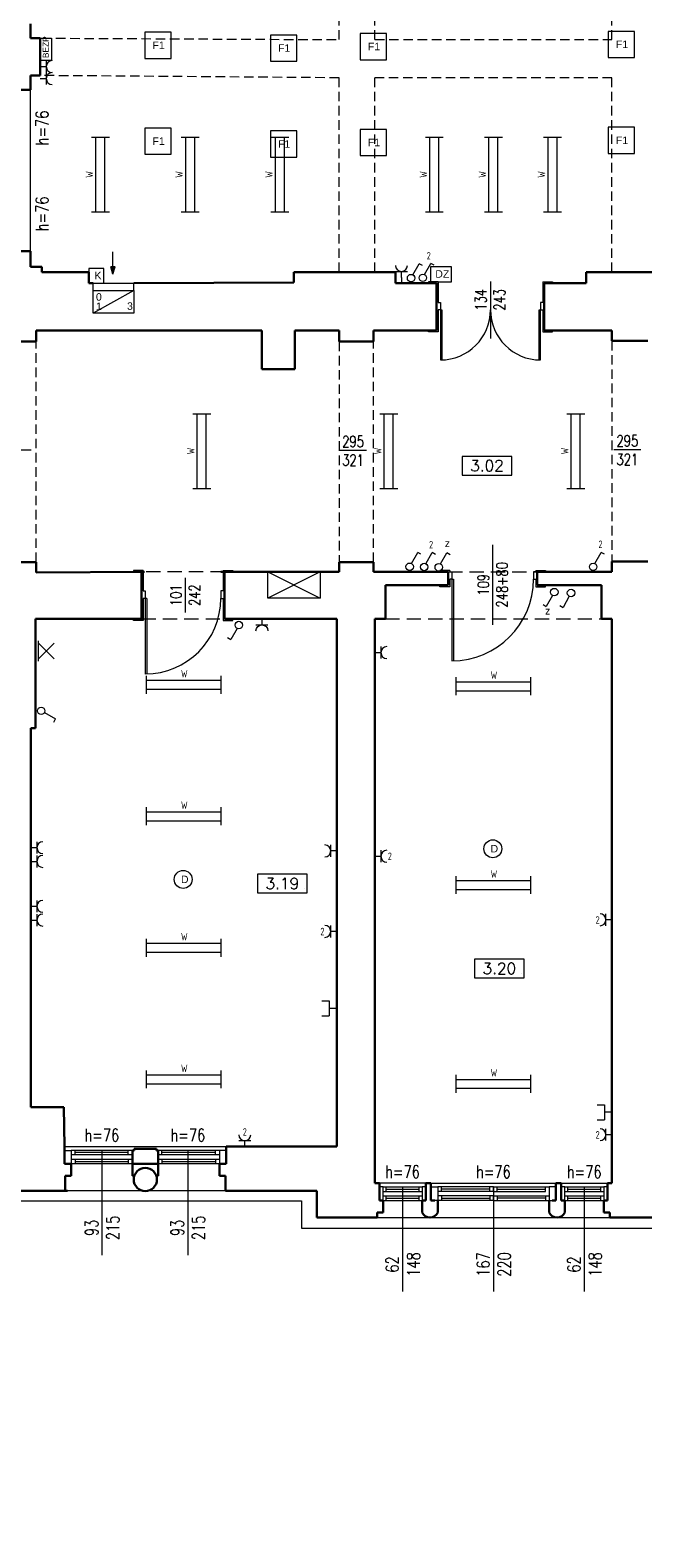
# Model space of a CAD drawing. Header units: millimetres. Extents: x 7052 to 69970, y -1719 to 15326.
# Tile 119 of 160: x 53417 to 54237, y 10833 to 12850. Entities that reach past the tile are written whole.
import ezdxf

# ---------------------------------------------------------------- set-up
doc = ezdxf.new("R2010")
doc.units = ezdxf.units.MM
doc.linetypes.add('HIDDEN', pattern=[9.525, 6.35, -3.175])
for name, color, linetype, lineweight in [('m_cienka', 7, 'Continuous', 5), ('m_elektryka', 10, 'Continuous', 5), ('m_stolarka', 7, 'Continuous', 9), ('m_tekst', 7, 'Continuous', 13), ('m_went+klima', 1, 'Continuous', 5), ('m_wentylacja', 7, 'Continuous', 5), ('m_widok', 7, 'Continuous', 9), ('m_ściany', 7, 'Continuous', 30)]:
    doc.layers.add(name, color=color, linetype=linetype, lineweight=lineweight)
doc.styles.add('DIM', font='dim', dxfattribs={"width": 0.75})
doc.styles.add('ROMANS', font='Romans.shx', dxfattribs={"height": 0.2})
doc.styles.get("Standard").update_dxf_attribs({"font": 'arial.ttf'})
doc.styles.add('styl1', font='simplex.shx', dxfattribs={"width": 0.75})

# ---------------------------------------------------------------- blocks, each defined once
blk = doc.blocks.new('strz')
at = {"layer": 'm_wentylacja', "ltscale": 2}
h = blk.add_hatch(color=0, dxfattribs=at)
h.paths.add_polyline_path([(0, 9.8), (-2.9, 9.8), (0, 0)])
h.paths.add_polyline_path([(2.9, 9.8), (0, 9.8), (0, 0)])
at = {"layer": 'm_wentylacja', "color": 0, "ltscale": 2}
for p, q in [((0, 0), (0, 29.8)), ((0, 0), (-2.9, 9.8)), ((-2.9, 9.8), (2.9, 9.8)), ((0, 0), (2.9, 9.8))]:
    blk.add_line(p, q, dxfattribs=at)
blk = doc.blocks.new('świetlówka 2')
at = {"layer": 'm_elektryka', "color": 0, "ltscale": 0.4}
for p, q in [((-100, -6), (-100, 0)), ((0, -6), (0, 0)), ((-100, -6), (0, -6)), ((-100, -12), (-100, -6)), ((-100, -18), (-100, -12)), ((-100, -18), (0, -18)), ((-100, -24), (-100, -18)), ((0, -12), (0, -6)), ((0, -18), (0, -12)), ((0, -24), (0, -18))]:
    blk.add_line(p, q, dxfattribs=at)
blk = doc.blocks.new('oprawa ścienna')
at = {"layer": 'm_elektryka', "color": 0}
for p, q in [((10.6, 10.6), (-10.6, -10.6)), ((-10.6, 10.6), (10.6, -10.6))]:
    blk.add_line(p, q, dxfattribs=at)
at = {"layer": 'm_elektryka', "color": 0, "ltscale": 0.4}
blk.add_line((10.6, 13.6), (10.6, -13.6), dxfattribs=at)
blk = doc.blocks.new('właczn ik pojedynczy')
at = {"layer": 'm_elektryka', "color": 0}
for p in [(-12.4, 12.7), (0, 0)]:
    blk.add_line(p, (-14.8, 8.3), dxfattribs=at)
blk.add_circle((4.4, -2.4), 5, dxfattribs=at)
blk = doc.blocks.new('gniazdo z u')
at = {"layer": 'm_elektryka', "color": 0}
for p, q in [((-20, -10), (0, -10)), ((-10, -20), (-10, -10))]:
    blk.add_line(p, q, dxfattribs=at)
blk.add_arc((-10, 0), 10, 180, 0, dxfattribs=at)
blk = doc.blocks.new('g telekomunikacyjne')
at = {"layer": 'm_elektryka', "color": 0, "ltscale": 0.4}
for p, q in [((-10, 10), (-10, 0)), ((10, 0), (-10, 0)), ((10, 10), (10, 0))]:
    blk.add_line(p, q, dxfattribs=at)
at = {"layer": 'm_elektryka', "color": 0}
blk.add_line((0, -10), (0, 0), dxfattribs=at)

msp = doc.modelspace()

# ---------------------------------------------------------------- linework, layer by layer
at = {"layer": 'm_cienka', "linetype": 'HIDDEN', "ltscale": 2}
for p, q in [((53830.4, 12837.3), (53830.4, 13090.3)), ((53878.4, 12837.3), (53878.4, 13090.3)), ((54195.4, 12837.3), (54195.4, 13090.3)), ((53432.9, 12839.3), (53830.4, 12837.3)), ((53878.4, 12837.3), (54195.4, 12837.3)), ((53830.4, 12786.3), (53430.9, 12789.3)), ((53830.4, 12526.3), (53830.4, 12786.3)), ((54195.4, 12786.3), (53878.4, 12786.3)), ((53878.4, 12526.3), (53878.4, 12786.3)), ((54195.4, 12526.3), (54195.4, 12786.3)), ((53425.4, 12138.3), (53425.4, 12433.3)), ((53830.4, 12433.3), (53830.4, 12138.3)), ((53876.4, 12138.3), (53876.4, 12433.3)), ((54195.4, 12434.3), (54195.4, 12139.3))]:
    msp.add_line(p, q, dxfattribs=at)
at = {"layer": 'm_cienka', "ltscale": 2}
for p, q in [((54032.9, 12513.9), (54032.9, 12437.7)), ((53418.9, 12288.3), (53382.8, 12288.3)), ((53867.1, 12287.7), (53831, 12287.7)), ((54233.9, 12288.7), (54197.8, 12288.7)), ((54035.9, 12054.6), (54035.9, 12161.5)), ((53624.9, 12117.1), (53624.9, 12071))]:
    msp.add_line(p, q, dxfattribs=at)
at = {"layer": 'm_cienka'}
for p, q in [((53995.3, 12279.8), (53995.3, 12254.8)), ((54061.3, 12279.8), (53995.3, 12279.8)), ((54061.3, 12254.8), (54061.3, 12279.8)), ((53995.3, 12254.8), (54061.3, 12254.8)), ((53721.6, 11720.9), (53721.6, 11695.9)), ((53787.6, 11720.9), (53721.6, 11720.9)), ((53787.6, 11695.9), (53787.6, 11720.9)), ((53721.6, 11695.9), (53787.6, 11695.9)), ((54011.8, 11607.2), (54011.8, 11582.2)), ((54077.8, 11607.2), (54011.8, 11607.2)), ((54077.8, 11582.2), (54077.8, 11607.2)), ((54011.8, 11582.2), (54077.8, 11582.2))]:
    msp.add_line(p, q, dxfattribs=at)
at = {"layer": 'm_cienka', "linetype": 'HIDDEN', "ltscale": 3}
for p, q in [((53677.4, 12125.3), (53566.4, 12125.3)), ((53976.4, 12125.3), (54095.4, 12125.3)), ((53566.4, 12062.3), (53677.4, 12062.3)), ((53892.4, 12062.3), (54181.4, 12062.3))]:
    msp.add_line(p, q, dxfattribs=at)
at = {"layer": 'm_cienka', "ltscale": 3}
for p, q in [((53513.4, 11351.3), (53513.4, 11211.3)), ((53628.4, 11351.3), (53628.4, 11211.3)), ((53915.4, 11302.3), (53915.4, 11162.3)), ((54036.9, 11302.3), (54036.9, 11162.3)), ((54158.4, 11302.3), (54158.4, 11162.3))]:
    msp.add_line(p, q, dxfattribs=at)
at = {"layer": 'm_cienka', "ltscale": 2}
msp.add_lwpolyline([(51983.3, 13739.9), (50959.4, 13739.9), (50959.4, 12542.9), (50848.4, 12542.9), (50848.4, 12031.9), (50959.5, 12031.9), (50959.4, 10833), (50974.4, 10833), (52094.4, 10832.9), (52094.4, 11283.9), (53780.4, 11283.9), (53780.4, 11247), (54277.4, 11247)], dxfattribs=at)
at = {"layer": 'm_elektryka', "ltscale": 3}
for p, q in [((53430.9, 12839.3), (53445.9, 12839.3)), ((53430.9, 12809.3), (53430.9, 12839.3)), ((53445.9, 12839.3), (53445.9, 12809.3)), ((53445.9, 12809.3), (53430.9, 12809.3)), ((53913.9, 12519.3), (53913.9, 12511.3)), ((53735.4, 12090.3), (53735.4, 12125.3)), ((53735.4, 12125.3), (53805.4, 12090.3)), ((53805.4, 12125.3), (53735.4, 12090.3)), ((53735.4, 12125.3), (53805.4, 12125.3)), ((53805.4, 12125.3), (53805.4, 12090.3)), ((53805.4, 12090.3), (53735.4, 12090.3))]:
    msp.add_line(p, q, dxfattribs=at)
at = {"layer": 'm_elektryka'}
for p, q in [((53570.9, 12847.2), (53570.9, 12812.2)), ((53605.9, 12847.2), (53570.9, 12847.2)), ((53605.9, 12812.2), (53605.9, 12847.2)), ((53738.8, 12843.5), (53738.8, 12808.5)), ((53773.8, 12843.5), (53738.8, 12843.5)), ((53773.8, 12808.5), (53773.8, 12843.5)), ((53858.9, 12845.5), (53858.9, 12810.5)), ((53893.9, 12845.5), (53858.9, 12845.5)), ((53893.9, 12810.5), (53893.9, 12845.5)), ((54190.5, 12848.4), (54190.5, 12813.4)), ((54225.5, 12848.4), (54190.5, 12848.4)), ((54225.5, 12813.4), (54225.5, 12848.4)), ((53570.9, 12812.2), (53605.9, 12812.2)), ((53858.9, 12810.5), (53893.9, 12810.5)), ((54190.5, 12813.4), (54225.5, 12813.4)), ((53738.8, 12808.5), (53773.8, 12808.5)), ((53570.9, 12718.9), (53570.9, 12683.9)), ((53605.9, 12718.9), (53570.9, 12718.9)), ((53605.9, 12683.9), (53605.9, 12718.9)), ((53738.8, 12715.2), (53738.8, 12680.2)), ((53773.8, 12715.2), (53738.8, 12715.2)), ((53773.8, 12680.2), (53773.8, 12715.2)), ((53858.9, 12717.2), (53858.9, 12682.2)), ((53893.9, 12717.2), (53858.9, 12717.2)), ((53893.9, 12682.2), (53893.9, 12717.2)), ((54190.5, 12720.1), (54190.5, 12685.1)), ((54225.5, 12720.1), (54190.5, 12720.1)), ((54225.5, 12685.1), (54225.5, 12720.1)), ((53570.9, 12683.9), (53605.9, 12683.9)), ((53738.8, 12680.2), (53773.8, 12680.2)), ((53858.9, 12682.2), (53893.9, 12682.2)), ((54190.5, 12685.1), (54225.5, 12685.1)), ((53980.9, 12533.3), (53952.9, 12533.3)), ((53952.9, 12533.3), (53952.9, 12513.3)), ((53980.9, 12513.3), (53980.9, 12533.3)), ((53952.9, 12513.3), (53980.9, 12513.3))]:
    msp.add_line(p, q, dxfattribs=at)
for centre in [(54036.1, 11754.8), (53622, 11713.8)]:
    msp.add_circle(centre, 12, dxfattribs=at)
at = {"layer": 'm_stolarka', "ltscale": 2}
for p, q in [((53962.9, 12513.3), (53949.9, 12513.3)), ((53949.9, 12513.3), (53949.9, 12511.3)), ((53962.9, 12513.3), (53962.9, 12485.8)), ((54102.9, 12513.3), (54115.9, 12513.3)), ((54102.9, 12513.3), (54102.9, 12511.3)), ((54102.9, 12513.3), (54102.9, 12485.8)), ((54115.9, 12513.3), (54115.9, 12511.3)), ((53962.9, 12485.8), (53965.9, 12485.8)), ((53965.9, 12475.8), (53962.9, 12475.8)), ((53962.9, 12475.8), (53962.9, 12446.3)), ((53965.9, 12485.8), (53965.9, 12475.8)), ((54102.9, 12485.8), (54099.9, 12485.8)), ((54099.9, 12485.8), (54099.9, 12475.8)), ((54099.9, 12475.8), (54102.9, 12475.8)), ((54099.9, 12475.8), (54099.9, 12475.8)), ((54102.9, 12475.8), (54102.9, 12446.3)), ((53949.9, 12446.3), (53949.9, 12448.3)), ((53962.9, 12446.3), (53949.9, 12446.3)), ((54102.9, 12446.3), (54115.9, 12446.3)), ((54115.9, 12446.3), (54115.9, 12448.3)), ((53568.4, 12127.3), (53555.4, 12127.3)), ((53555.4, 12127.3), (53555.4, 12125.3)), ((53568.4, 12127.3), (53568.4, 12125.3)), ((53568.4, 12127.3), (53568.4, 12099.8)), ((53675.4, 12127.3), (53688.4, 12127.3)), ((53675.4, 12127.3), (53675.4, 12125.3)), ((53675.4, 12127.3), (53675.4, 12099.8)), ((53688.4, 12127.3), (53688.4, 12125.3)), ((53978.4, 12127.3), (53965.4, 12127.3)), ((53965.4, 12127.3), (53965.4, 12125.3)), ((53978.4, 12127.3), (53978.4, 12125.3)), ((53978.4, 12125.3), (53981.4, 12125.3)), ((53981.4, 12125.3), (53981.4, 12115.3)), ((53981.4, 12125.3), (53981.4, 12125.3)), ((54093.4, 12125.3), (54090.4, 12125.3)), ((54090.4, 12125.3), (54090.4, 12115.3)), ((54093.4, 12127.3), (54106.4, 12127.3)), ((54093.4, 12127.3), (54093.4, 12125.3)), ((54106.4, 12127.3), (54106.4, 12125.3)), ((53965.4, 12105.3), (53965.4, 12107.3)), ((53978.4, 12105.3), (53965.4, 12105.3)), ((53981.4, 12115.3), (53978.4, 12115.3)), ((53978.4, 12115.3), (53978.4, 12107.3)), ((53978.4, 12107.3), (53978.4, 12105.3)), ((54090.4, 12115.3), (54093.4, 12115.3)), ((54093.4, 12115.3), (54093.4, 12107.3)), ((54093.4, 12107.3), (54093.4, 12105.3)), ((54093.4, 12105.3), (54106.4, 12105.3)), ((54106.4, 12105.3), (54106.4, 12107.3)), ((53568.4, 12099.8), (53571.4, 12099.8)), ((53571.4, 12089.8), (53568.4, 12089.8)), ((53568.4, 12089.8), (53568.4, 12060.3)), ((53571.4, 12099.8), (53571.4, 12089.8)), ((53573.4, 12089.8), (53571.4, 12089.8)), ((53675.4, 12099.8), (53672.4, 12099.8)), ((53672.4, 12099.8), (53672.4, 12089.8)), ((53672.4, 12089.8), (53675.4, 12089.8)), ((53672.4, 12089.8), (53672.4, 12089.8)), ((53675.4, 12089.8), (53675.4, 12060.3)), ((53555.4, 12060.3), (53555.4, 12062.3)), ((53568.4, 12060.3), (53555.4, 12060.3)), ((53675.4, 12060.3), (53688.4, 12060.3)), ((53688.4, 12060.3), (53688.4, 12062.3))]:
    msp.add_line(p, q, dxfattribs=at)
at = {"layer": 'm_stolarka'}
for p, q in [((53965.9, 12475.8), (53965.9, 12408.8)), ((53965.9, 12475.8), (53967.9, 12475.8)), ((53967.9, 12475.8), (53967.9, 12408.8)), ((54031.9, 12475.8), (54031.9, 12475.8)), ((54031.9, 12475.8), (54031.9, 12475.8)), ((54097.9, 12408.8), (54097.9, 12475.8)), ((54099.9, 12408.8), (54099.9, 12475.8)), ((53965.9, 12409.8), (53965.9, 12409.8)), ((54097.9, 12409.8), (54097.9, 12409.8)), ((53981.4, 12115.3), (53981.4, 12006.3)), ((53981.4, 12115.3), (53983.4, 12115.3)), ((53983.4, 12115.3), (53983.4, 12006.3)), ((54090.4, 12115.3), (54090.4, 12115.3)), ((53571.4, 12089.8), (53571.4, 11988.8)), ((53573.4, 12089.8), (53573.4, 11988.8)), ((53672.4, 12089.8), (53672.4, 12089.8)), ((53981.4, 12006.3), (53981.4, 12006.3)), ((53570.4, 11987.8), (53570.4, 11987.8)), ((53784.5, 11701.6), (53784.5, 11701.6)), ((54074.7, 11587.9), (54074.7, 11587.9)), ((53554.4, 11351.3), (53472.4, 11351.3)), ((53554.4, 11345.3), (53472.4, 11345.3)), ((53554.4, 11339.3), (53472.4, 11339.3)), ((53477.4, 11345.3), (53477.4, 11351.3)), ((53548.5, 11348.3), (53477.4, 11348.3)), ((53477.4, 11339.3), (53477.4, 11333.3)), ((53477.4, 11336.3), (53548.5, 11336.3)), ((53548.5, 11345.3), (53548.5, 11351.3)), ((53548.5, 11339.3), (53548.5, 11333.3)), ((53670.4, 11351.3), (53588.4, 11351.3)), ((53670.4, 11345.3), (53588.4, 11345.3)), ((53670.4, 11339.3), (53588.4, 11339.3)), ((53593.4, 11345.3), (53593.4, 11351.3)), ((53665.4, 11348.3), (53593.4, 11348.3)), ((53593.4, 11339.3), (53593.4, 11333.3)), ((53593.4, 11336.3), (53665.4, 11336.3)), ((53665.4, 11345.3), (53665.4, 11351.3)), ((53665.4, 11339.3), (53665.4, 11333.3)), ((53554.4, 11333.3), (53472.4, 11333.3)), ((53670.4, 11333.3), (53588.4, 11333.3)), ((53889.4, 11302.3), (53941.4, 11302.3)), ((53889.4, 11296.3), (53941.4, 11296.3)), ((53893.4, 11299.3), (53937.4, 11299.3)), ((54036.9, 11302.3), (53962.4, 11302.3)), ((54036.9, 11296.3), (53962.4, 11296.3)), ((53967.4, 11296.3), (53967.4, 11302.3)), ((54031.9, 11299.3), (53967.4, 11299.3)), ((54036.9, 11302.3), (54031.9, 11302.3)), ((54031.9, 11296.3), (54031.9, 11302.3)), ((54036.9, 11296.3), (54031.9, 11296.3)), ((54036.9, 11302.3), (54041.9, 11302.3)), ((54036.9, 11302.3), (54111.4, 11302.3)), ((54036.9, 11296.3), (54036.9, 11302.3)), ((54036.9, 11296.3), (54036.9, 11302.3)), ((54036.9, 11296.3), (54041.9, 11296.3)), ((54036.9, 11296.3), (54106.4, 11296.3)), ((54041.9, 11296.3), (54041.9, 11302.3)), ((54041.9, 11299.3), (54106.4, 11299.3)), ((54106.4, 11296.3), (54106.4, 11302.3)), ((54132.4, 11302.3), (54184.4, 11302.3)), ((54132.4, 11296.3), (54184.4, 11296.3)), ((54136.4, 11299.3), (54180.4, 11299.3)), ((53889.4, 11290.3), (53941.4, 11290.3)), ((53889.4, 11284.3), (53941.4, 11284.3)), ((53893.4, 11287.3), (53937.4, 11287.3)), ((54036.9, 11290.3), (53962.4, 11290.3)), ((54036.9, 11284.3), (53962.4, 11284.3)), ((53967.4, 11290.3), (53967.4, 11284.3)), ((53967.4, 11287.3), (54031.9, 11287.3)), ((54036.9, 11290.3), (54031.9, 11290.3)), ((54031.9, 11290.3), (54031.9, 11284.3)), ((54036.9, 11284.3), (54031.9, 11284.3)), ((54036.9, 11290.3), (54041.9, 11290.3)), ((54036.9, 11290.3), (54111.4, 11290.3)), ((54036.9, 11284.3), (54036.9, 11290.3)), ((54036.9, 11284.3), (54036.9, 11290.3)), ((54036.9, 11284.3), (54041.9, 11284.3)), ((54036.9, 11284.3), (54111.4, 11284.3)), ((54041.9, 11290.3), (54041.9, 11284.3)), ((54106.4, 11287.3), (54041.9, 11287.3)), ((54106.4, 11290.3), (54106.4, 11284.3)), ((54132.4, 11290.3), (54184.4, 11290.3)), ((54132.4, 11284.3), (54184.4, 11284.3)), ((54136.4, 11287.3), (54180.4, 11287.3))]:
    msp.add_line(p, q, dxfattribs=at)
at = {"layer": 'm_stolarka', "ltscale": 3}
msp.add_line((54097.9, 12475.8), (54099.9, 12475.8), dxfattribs=at)
at = {"layer": 'm_stolarka'}
for points in [[(53463.4, 11351.3), (53472.4, 11351.3), (53472.4, 11333.3), (53463.4, 11333.3)], [(53679.4, 11351.3), (53670.4, 11351.3), (53670.4, 11333.3), (53679.4, 11333.3)], [(53889.4, 11302.3), (53884.4, 11302.3), (53884.4, 11284.3), (53889.4, 11284.3)], [(53946.4, 11302.3), (53941.4, 11302.3), (53941.4, 11284.3), (53946.4, 11284.3)], [(53953.4, 11302.3), (53962.4, 11302.3), (53962.4, 11284.3), (53953.4, 11284.3)], [(54120.4, 11302.3), (54111.4, 11302.3), (54111.4, 11284.3), (54120.4, 11284.3)], [(54132.4, 11302.3), (54127.4, 11302.3), (54127.4, 11284.3), (54132.4, 11284.3)], [(54189.4, 11302.3), (54184.4, 11302.3), (54184.4, 11284.3), (54189.4, 11284.3)]]:
    msp.add_lwpolyline(points, close=True, dxfattribs=at)
for points in [[(53893.4, 11296.3), (53893.4, 11302.3)], [(53937.4, 11296.3), (53937.4, 11302.3)], [(54136.4, 11296.3), (54136.4, 11302.3)], [(54180.4, 11296.3), (54180.4, 11302.3)], [(53893.4, 11284.3), (53893.4, 11290.3)], [(53937.4, 11284.3), (53937.4, 11290.3)], [(54136.4, 11284.3), (54136.4, 11290.3)], [(54180.4, 11284.3), (54180.4, 11290.3)]]:
    msp.add_lwpolyline(points, dxfattribs=at)
at = {"layer": 'm_stolarka', "ltscale": 3}
for centre, radius, start, end in [((53965.9, 12475.8), 67, 270, 0), ((54099.9, 12475.8), 67, 180.0096, 270), ((53571.4, 12089.8), 101, 270, 0)]:
    msp.add_arc(centre, radius, start, end, dxfattribs=at)
at = {"layer": 'm_stolarka'}
msp.add_arc((53981.4, 12115.3), 109, 270, 0, dxfattribs=at)
at = {"layer": 'm_went+klima'}
for p, q in [((53515.9, 12531.3), (53495.9, 12531.3)), ((53495.9, 12531.3), (53495.9, 12511.3)), ((53515.9, 12511.3), (53515.9, 12531.3)), ((53495.9, 12511.3), (53515.9, 12511.3))]:
    msp.add_line(p, q, dxfattribs=at)
at = {"layer": 'm_wentylacja', "ltscale": 3}
for p, q in [((53501.6, 12501.7), (53501.6, 12511.3)), ((53501.6, 12511.3), (53556.1, 12511.3)), ((53556.1, 12501.7), (53556.1, 12511.5))]:
    msp.add_line(p, q, dxfattribs=at)
at = {"layer": 'm_wentylacja', "ltscale": 2}
msp.add_line((53556.1, 12501.7), (53501.6, 12471.5), dxfattribs=at)
msp.add_line((53556.1, 12501.7), (53501.6, 12471.5), dxfattribs=at)
msp.add_lwpolyline([(53556.1, 12501.7), (53556.1, 12471.5), (53501.6, 12471.5), (53501.6, 12501.7)], close=True, dxfattribs=at)
msp.add_lwpolyline([(53556.1, 12501.7), (53556.1, 12471.5), (53501.6, 12471.5), (53501.6, 12501.7)], close=True, dxfattribs=at)
at = {"layer": 'm_widok'}
for p, q in [((53417.9, 12554.3), (53417.9, 12770.3)), ((53463.4, 11356.3), (53679.4, 11356.3)), ((53567.5, 11297.3), (53464.4, 11297.3)), ((53678.4, 11297.3), (53575.3, 11297.3)), ((53946.4, 11307.3), (53884.4, 11307.3)), ((53953.4, 11307.3), (54120.4, 11307.3)), ((54127.4, 11307.3), (54189.4, 11307.3)), ((53881.4, 11261.5), (54121.1, 11261.5)), ((54121.9, 11261.5), (54192.4, 11261.5))]:
    msp.add_line(p, q, dxfattribs=at)
at = {"layer": 'm_ściany', "ltscale": 3}
for p, q in [((53417.9, 12839.3), (53417.9, 12858.3)), ((53430.9, 12839.3), (53417.9, 12839.3)), ((53430.9, 12789.3), (53430.9, 12839.3)), ((53417.9, 12770.3), (53417.9, 12789.3)), ((53417.9, 12789.3), (53430.9, 12789.3)), ((53892.4, 12107.3), (53976.4, 12107.3)), ((53556.4, 11351.3), (53554.4, 11351.3)), ((53554.4, 11351.3), (53554.4, 11333.3)), ((53556.4, 11353.3), (53556.4, 11351.3)), ((53556.4, 11353.3), (53586.4, 11353.3)), ((53586.4, 11353.3), (53586.4, 11351.3)), ((53586.4, 11351.3), (53588.4, 11351.3)), ((53588.4, 11351.3), (53588.4, 11333.3))]:
    msp.add_line(p, q, dxfattribs=at)
at = {"layer": 'm_ściany'}
for p, q in [((53394.9, 12770.3), (53417.9, 12770.3)), ((53394.9, 12554.3), (53417.9, 12554.3)), ((53417.9, 12533.3), (53417.9, 12554.3)), ((53432.9, 12533.3), (53417.9, 12533.3)), ((53432.9, 12526.3), (53432.9, 12533.3)), ((53495.9, 12526.3), (53432.9, 12526.3)), ((53495.9, 12526.3), (53495.9, 12511.3)), ((53905.9, 12526.3), (53769.9, 12526.3)), ((53769.9, 12526.3), (53769.9, 12512.3)), ((53905.9, 12511.3), (53905.9, 12526.3)), ((54160.9, 12511.3), (54160.9, 12526.3)), ((54160.9, 12526.3), (54299.9, 12526.3)), ((53495.9, 12511.3), (53501.6, 12511.3)), ((53556.1, 12511.5), (53769.9, 12512.3)), ((53905.9, 12511.3), (53960.9, 12511.3)), ((53960.9, 12448.3), (53960.9, 12511.3)), ((54104.9, 12511.3), (54160.9, 12511.3)), ((54104.9, 12448.3), (54104.9, 12511.3)), ((53425.4, 12433.3), (53425.4, 12448.3)), ((53425.4, 12448.3), (53727.4, 12448.3)), ((53727.4, 12448.3), (53727.4, 12396.3)), ((53771.4, 12396.3), (53771.4, 12448.3)), ((53771.4, 12448.3), (53830.4, 12448.3)), ((53830.4, 12448.3), (53830.4, 12433.3)), ((53876.4, 12433.3), (53876.4, 12448.3)), ((53876.4, 12448.3), (53960.9, 12448.3)), ((54104.9, 12448.3), (54195.4, 12448.3)), ((54195.4, 12448.3), (54195.4, 12434.3)), ((53379.4, 12433.3), (53425.4, 12433.3)), ((53830.4, 12433.3), (53876.4, 12433.3)), ((54195.4, 12434.3), (54243.4, 12434.3)), ((53727.4, 12396.3), (53771.4, 12396.3)), ((53379.4, 12138.3), (53425.4, 12138.3)), ((53425.4, 12138.3), (53425.4, 12124.3)), ((53425.4, 12124.3), (53570.4, 12125.3)), ((53566.4, 12125.3), (53566.4, 12062.3)), ((53672.4, 12125.3), (53830.4, 12125.3)), ((53677.4, 12125.3), (53677.4, 12062.3)), ((53830.4, 12125.3), (53830.4, 12138.3)), ((53830.4, 12138.3), (53876.4, 12138.3)), ((53876.4, 12138.3), (53876.4, 12125.3)), ((53876.4, 12125.3), (53976.4, 12125.3)), ((53976.4, 12125.3), (53976.4, 12107.3)), ((54095.4, 12125.3), (54195.4, 12125.3)), ((54095.4, 12125.3), (54095.4, 12107.3)), ((54195.4, 12139.3), (54195.4, 12125.3)), ((54195.4, 12139.3), (54243.4, 12139.3)), ((53892.4, 12107.3), (53892.4, 12062.3)), ((54181.4, 12107.3), (54095.4, 12107.3)), ((54181.4, 12107.3), (54181.4, 12062.3)), ((53424.4, 12062.3), (53566.4, 12062.3)), ((53424.4, 12062.3), (53424.4, 11916.3)), ((53677.4, 12062.3), (53827.4, 12062.3)), ((53827.4, 12062.3), (53827.4, 11356.3)), ((53878.4, 12062.3), (53878.4, 11307.3)), ((53892.4, 12062.3), (53878.4, 12062.3)), ((54181.4, 12062.3), (54195.4, 12062.3)), ((54195.4, 12062.3), (54195.4, 11307.3)), ((53418.4, 11916.3), (53418.4, 11409.3)), ((53418.4, 11916.3), (53424.4, 11916.3)), ((53418.4, 11409.3), (53462.4, 11409.3)), ((53462.4, 11409.3), (53463.4, 11356.3)), ((53463.4, 11333.3), (53463.4, 11356.3)), ((53679.4, 11356.3), (53827.4, 11356.3)), ((53679.4, 11333.3), (53679.4, 11356.3)), ((53472.4, 11333.3), (53463.4, 11333.3)), ((53464.4, 11297.3), (53464.4, 11317.3)), ((53464.4, 11317.3), (53472.4, 11317.3)), ((53472.4, 11317.3), (53472.4, 11333.3)), ((53554.4, 11333.3), (53554.4, 11317.3)), ((53588.4, 11333.3), (53554.4, 11333.3)), ((53554.4, 11317.3), (53556.8, 11317.3)), ((53586.1, 11317.3), (53588.4, 11317.3)), ((53588.4, 11317.3), (53588.4, 11333.3)), ((53670.4, 11317.3), (53670.4, 11333.3)), ((53670.4, 11333.3), (53679.4, 11333.3)), ((53678.4, 11317.3), (53670.4, 11317.3)), ((53678.4, 11297.3), (53678.4, 11317.3)), ((53356.4, 11297.3), (53467.4, 11297.3)), ((53461.4, 11297.3), (53461.4, 11297.3)), ((53678.4, 11297.3), (53800.9, 11297.3)), ((53678.4, 11297.3), (53678.4, 11297.3)), ((53800.9, 11297.3), (53800.9, 11261.5)), ((53884.4, 11307.3), (53878.4, 11307.3)), ((53884.4, 11307.3), (53884.4, 11302.3)), ((53884.4, 11302.3), (53884.4, 11284.3)), ((53953.4, 11307.3), (53946.4, 11307.3)), ((53946.4, 11307.3), (53946.4, 11284.3)), ((53953.4, 11284.3), (53953.4, 11307.3)), ((54127.4, 11307.3), (54120.4, 11307.3)), ((54127.4, 11307.3), (54120.4, 11307.3)), ((54120.4, 11307.3), (54120.4, 11284.3)), ((54127.4, 11284.3), (54127.4, 11307.3)), ((54195.4, 11307.3), (54189.4, 11307.3)), ((54189.4, 11307.3), (54195.4, 11307.3)), ((54189.4, 11307.3), (54189.4, 11302.3)), ((54189.4, 11302.3), (54189.4, 11284.3)), ((53889.4, 11284.3), (53884.4, 11284.3)), ((53889.4, 11284.3), (53889.4, 11268.3)), ((53946.4, 11284.3), (53941.4, 11284.3)), ((53941.4, 11284.3), (53941.4, 11268.3)), ((53953.4, 11284.3), (53958.4, 11284.3)), ((53962.4, 11284.3), (53962.4, 11268.3)), ((54111.4, 11284.3), (54111.4, 11268.3)), ((54120.4, 11284.3), (54115.4, 11284.3)), ((54127.4, 11284.3), (54132.4, 11284.3)), ((54132.4, 11284.3), (54132.4, 11268.3)), ((54184.4, 11284.3), (54184.4, 11268.3)), ((54184.4, 11284.3), (54189.4, 11284.3)), ((53800.9, 11261.5), (53881.4, 11261.5)), ((53889.4, 11268.3), (53881.4, 11268.3)), ((53881.4, 11268.3), (53881.4, 11261.5)), ((54184.4, 11268.3), (54192.4, 11268.3)), ((54192.4, 11268.3), (54192.4, 11261.5)), ((54192.4, 11261.5), (54267.9, 11261.5))]:
    msp.add_line(p, q, dxfattribs=at)
msp.add_circle((53571.4, 11312.3), 15.5, dxfattribs=at)
for centre, start, end in [((53951.9, 11272.9), 203.8407, 336.1593), ((54121.9, 11273), 203.9014, 336.0986)]:
    msp.add_arc(centre, 11.5, start, end, dxfattribs=at)

# ---------------------------------------------------------------- block references
at = {"layer": 'm_elektryka', "yscale": 0.8, "zscale": 0.8}
for p, xscale, rotation in [((53446.9, 12793.3), 0.8, 270), ((53446.9, 12777.3), 0.8, 270), ((53735.4, 12046.3), -0.8, 180), ((53894.4, 12009.3), 0.8, 270), ((53434.4, 11748.3), 0.8, 270), ((53811.4, 11759.9), 0.8, 90), ((53434.4, 11729.8), 0.8, 270), ((53894.4, 11736.8), 0.8, 270), ((53434.4, 11669.8), 0.8, 270), ((53434.4, 11651.4), 0.8, 270), ((54179.4, 11667.8), 0.8, 90), ((53811.4, 11652.3), 0.8, 90), ((54179.4, 11380.3), 0.8, 90)]:
    msp.add_blockref('gniazdo z u', p, dxfattribs=dict(at, xscale=xscale, rotation=rotation))
at = {"layer": 'm_elektryka'}
for name, p, rotation in [('świetlówka 2', (53499.4, 12706.3), 90), ('świetlówka 2', (53619.4, 12706.3), 90), ('świetlówka 2', (53739.4, 12706.3), 90), ('świetlówka 2', (53945.9, 12706.3), 90), ('świetlówka 2', (54024.9, 12706.3), 90), ('świetlówka 2', (54103.9, 12706.3), 90), ('właczn ik pojedynczy', (53929.2, 12522.7), 270), ('właczn ik pojedynczy', (53944.9, 12523), 270), ('świetlówka 2', (53634.9, 12336.3), 90), ('świetlówka 2', (53884.9, 12336.3), 90), ('świetlówka 2', (54134.9, 12336.3), 90), ('właczn ik pojedynczy', (53927.3, 12136.5), 270), ('właczn ik pojedynczy', (53946.7, 12136.2), 270), ('właczn ik pojedynczy', (53966.2, 12135.8), 270), ('właczn ik pojedynczy', (54172.6, 12136.4), 270), ('właczn ik pojedynczy', (54115.9, 12093.8), 90), ('właczn ik pojedynczy', (54138.3, 12092.6), 90), ('właczn ik pojedynczy', (53694, 12049.7), 90), ('oprawa ścienna', (53439, 12019.3), 180), ('właczn ik pojedynczy', (53436.5, 11936.9), 180), ('g telekomunikacyjne', (53817.4, 11541.2), 90), ('g telekomunikacyjne', (54185.4, 11402.3), 90)]:
    msp.add_blockref(name, p, dxfattribs=dict(at, rotation=rotation))
at = {"layer": 'm_elektryka', "xscale": 0.8, "yscale": 0.8, "zscale": 0.8}
for p in [(53921.9, 12535.3), (53712.4, 11372.3)]:
    msp.add_blockref('gniazdo z u', p, dxfattribs=at)
at = {"layer": 'm_elektryka'}
for p in [(53672.9, 11986.3), (54086.9, 11984.3), (53672.9, 11810.3), (54086.9, 11718.3), (53672.9, 11634.3), (53672.9, 11458.3), (54086.9, 11452.3)]:
    msp.add_blockref('świetlówka 2', p, dxfattribs=at)
at = {"layer": 'm_wentylacja', "xscale": -1}
msp.add_blockref('strz', (53528.1, 12523.6), dxfattribs=at)

# ---------------------------------------------------------------- texts
at = {"layer": 'm_elektryka', "char_height": 10, "attachment_point": 1, "rotation": 90, "style": 'DIM'}
for insert in [(53491.6, 12652.5), (53611.6, 12652.5), (53731.6, 12652.5), (53938.1, 12652.5), (54017.1, 12652.5), (54096.1, 12652.5), (53627.1, 12282.5), (53877.1, 12282.5), (54127.1, 12282.5)]:
    msp.add_mtext_dynamic_manual_height_columns('W', width=54.427, gutter_width=75, heights=[0], dxfattribs=dict(at, insert=insert))
at = {"layer": 'm_elektryka', "char_height": 10, "attachment_point": 1, "style": 'DIM'}
for s, insert in [('2', (53947.7, 12553.2)), ('2', (53950.8, 12166.6)), ('2', (54177.4, 12167.3)), ('W', (53619.1, 11994.1)), ('W', (54033.1, 11992.1)), ('W', (53619.1, 11818.1)), ('2', (53895.6, 11749.7)), ('W', (54033.1, 11726.1)), ('2', (54173.5, 11664.6)), ('W', (53619.1, 11642.1)), ('2', (53805.5, 11649.1)), ('W', (53619.1, 11466.1)), ('W', (54033.1, 11460.1)), ('2', (53701.7, 11380.8)), ('2', (54173.5, 11377.1))]:
    msp.add_mtext_dynamic_manual_height_columns(s, width=54.427, gutter_width=75, heights=[0], dxfattribs=dict(at, insert=insert))
at = {"layer": 'm_elektryka', "char_height": 10, "attachment_point": 1}
for insert in [(53971.8, 12168.4), (54106, 12078.2)]:
    msp.add_mtext_dynamic_manual_height_columns('z', width=54.427, gutter_width=75, heights=[0], dxfattribs=dict(at, insert=insert))
at = {"layer": 'm_tekst', "color": 1, "insert": (53434.3, 12812.6), "char_height": 8, "attachment_point": 1, "rotation": 90}
msp.add_mtext_dynamic_manual_height_columns('BEZP', width=54.427, gutter_width=75, heights=[0], dxfattribs=at)
at = {"layer": 'm_tekst', "color": 1, "char_height": 10, "attachment_point": 1}
for s, insert in [('F1', (53581, 12834.8)), ('F1', (53748.9, 12831.1)), ('F1', (53869, 12833.1)), ('F1', (54200.7, 12836)), ('F1', (53581, 12706.5)), ('F1', (53748.9, 12702.8)), ('F1', (53869, 12704.8)), ('F1', (54200.7, 12707.6)), ('K', (53503.4, 12526.8)), ('DZ', (53959.2, 12528.8)), ('D', (54033.1, 11759.9)), ('D', (53619.1, 11718.9))]:
    msp.add_mtext_dynamic_manual_height_columns(s, width=54.427, gutter_width=75, heights=[0], dxfattribs=dict(at, insert=insert))
at = {"layer": 'm_tekst', "ltscale": 3, "attachment_point": 5, "rotation": 90, "style": 'styl1'}
for s, width, insert, char_height in [('h=76', 67.252, (53433.3, 12719.1), 17), ('h=76', 67.252, (53433.3, 12604.2), 17), ('134\\P243', 53.057, (54032.6, 12489.3), 15), ('109\\P248+80', 53.057, (54035.9, 12108), 15), ('101\\P242', 53.057, (53624.9, 12094.1), 15), ('93\\P215', 67.252, (53513.8, 11247.6), 17), ('93\\P215', 67.252, (53628.4, 11247.6), 17), ('62\\P148', 67.252, (53915.8, 11198.6), 17), ('167\\P220', 67.252, (54037.3, 11198.6), 17), ('62\\P148', 67.252, (54158.8, 11198.6), 17)]:
    msp.add_mtext_dynamic_manual_height_columns(s, width=width, gutter_width=350, heights=[0], dxfattribs=dict(at, insert=insert, char_height=char_height))
at = {"layer": 'm_tekst', "ltscale": 3, "attachment_point": 5, "style": 'styl1'}
for s, width, insert, char_height in [('295\\P321', 53.057, (53849.2, 12287.2), 15), ('295\\P321', 53.057, (54216, 12288.1), 15), ('h=76', 67.252, (53513.3, 11371.7), 17), ('h=76', 67.252, (53628.3, 11371.7), 17), ('h=76', 67.252, (53915.3, 11322.7), 17), ('h=76', 67.252, (54036.8, 11322.7), 17), ('h=76', 67.252, (54158.3, 11322.7), 17)]:
    msp.add_mtext_dynamic_manual_height_columns(s, width=width, gutter_width=350, heights=[0], dxfattribs=dict(at, insert=insert, char_height=char_height))
at = {"layer": 'm_tekst', "char_height": 15, "attachment_point": 5, "style": 'ROMANS'}
for s, insert in [('3.02', (54028.3, 12267.3)), ('3.19', (53754.6, 11708.4)), ('3.20', (54044.8, 11594.7))]:
    msp.add_mtext_dynamic_manual_height_columns(s, width=50, gutter_width=1, heights=[0], dxfattribs=dict(at, insert=insert))
at = {"layer": 'm_wentylacja', "ltscale": 2, "char_height": 10, "width": 70.617, "attachment_point": 1}
for s, insert in [('0', (53505.4, 12498.1)), ('3', (53547, 12485.9)), ('1', (53505.4, 12485.5))]:
    msp.add_mtext(s, dxfattribs=dict(at, insert=insert))

doc.saveas('drawing.dxf')
